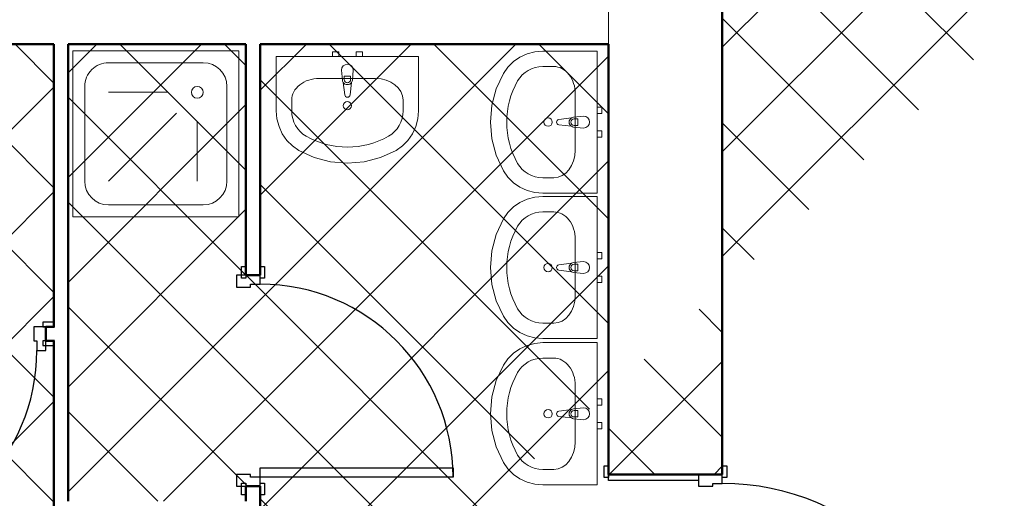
# Model space of a CAD drawing. Header units: millimetres. Extents: x -29624 to 9939, y -6894 to 6495.
# Tile 20 of 243: x -26726 to -26310, y 3074 to 3276. Entities that reach past the tile are written whole.
import ezdxf

# ---------------------------------------------------------------- set-up
doc = ezdxf.new("R2010")
doc.units = ezdxf.units.MM
doc.header["$MEASUREMENT"] = 0
for name, color, linetype in [('2D - Ogólne', 7, 'Continuous'), ('Drzwi Archicad', 7, 'Continuous'), ('Konstrukcja - Ściany zew', 7, 'Continuous')]:
    doc.layers.add(name, color=color, linetype=linetype)
doc.layers.add('A_sanitarka', color=140, linetype='Continuous', lineweight=13)
doc.layers.add('A_ściany istniejące hatch', color=82, linetype='Continuous', lineweight=9)

# ---------------------------------------------------------------- blocks, each defined once
blk = doc.blocks.new('Drzwi metalowe 27_3')
at = {"layer": 'Drzwi Archicad', "color": 7, "linetype": 'Continuous', "lineweight": 25}
for p, q in [((472.0000000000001, 0), (472, 1024)), ((472, 1024), (512, 1024)), ((512, 1024), (512, 0)), ((-587.0000000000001, 0), (-587.0000000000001, 19)), ((-587.0000000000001, 19), (-537, 19)), ((-537, 0), (-587.0000000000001, 0)), ((-512, 0), (-550, 0)), ((-550, 0), (-550, -100)), ((-537, 19), (-537, 0)), ((-512, -40), (-512, 0)), ((512, 0), (472.0000000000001, 0)), ((550, 0), (512, 0)), ((512, 0), (512, -40)), ((537, 19), (587.0000000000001, 19)), ((537, 0), (537, 19)), ((587.0000000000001, 0), (537, 0)), ((550, -100), (550, 0)), ((587.0000000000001, 19), (587.0000000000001, 0)), ((-500, -40), (-512, -40)), ((-500, -100), (-500, -40)), ((512, -40), (500, -40)), ((500, -40), (500, -100)), ((-550, -480), (-550, -100)), ((-550, -100), (-525, -100)), ((-550, -100), (-500, -100)), ((-525, -100), (-525, -480)), ((500, -100), (550, -100)), ((525, -480), (525, -100)), ((525, -100), (550, -100)), ((550, -100), (550, -480)), ((-587.0000000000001, -499), (-587.0000000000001, -480)), ((-587.0000000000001, -480), (-537, -480)), ((-525, -480), (-550, -480)), ((-537, -480), (-537, -499)), ((550, -480), (525, -480)), ((537, -480), (587.0000000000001, -480)), ((537, -499), (537, -480)), ((587.0000000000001, -480), (587.0000000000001, -499)), ((-537, -499), (-587.0000000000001, -499)), ((587.0000000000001, -499), (537, -499))]:
    blk.add_line(p, q, dxfattribs=at)
blk.add_arc((512, 0), 1024, 90, 180, dxfattribs=at)
blk = doc.blocks.new('Ściana_6_1', base_point=(-11072.26123587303, -3900.000000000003))
at = {"layer": 'Konstrukcja - Ściany zew', "color": 7, "linetype": 'Continuous', "lineweight": 50}
for p, q in [((-11552.26123587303, -2363.000000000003), (-11552.26123587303, -2326.000000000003)), ((-11072.26123587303, -2363.000000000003), (-11072.26123587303, -2326.000000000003)), ((-11172.26123587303, -2363.000000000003), (-11552.26123587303, -2363.000000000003)), ((-11072.26123587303, -2363.000000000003), (-11172.26123587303, -2363.000000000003))]:
    blk.add_line(p, q, dxfattribs=at)
at = {"layer": 'Konstrukcja - Ściany zew', "color": 7, "linetype": 'Continuous', "lineweight": 50, "flags": 128}
for points in [[(-11072.26123587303, -2363.000000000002), (-11072.26123587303, 1975.060621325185)], [(-11552.26123587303, -547.6024557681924), (-11552.26123587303, -2363.000000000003)]]:
    blk.add_lwpolyline(points, dxfattribs=at)
at = {"layer": 'Drzwi Archicad', "color": 21, "linetype": 'Continuous', "lineweight": 13, "true_color": 0xff9955, "zscale": 1000, "rotation": 270}
blk.add_blockref('Drzwi metalowe 27_3', (-11072.26123587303, -2913.000000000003), dxfattribs=at)
blk = doc.blocks.new('Ściana_24_1', base_point=(-11072.26123587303, -547.6024557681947))
at = {"layer": 'Konstrukcja - Ściany zew', "color": 7, "linetype": 'Continuous', "lineweight": 50, "flags": 128}
for points in [[(-14862.26123587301, -547.6024557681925), (-13892.26123587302, -547.6024557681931)], [(-13832.26123587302, -547.6024557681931), (-13082.26123587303, -547.6024557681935)], [(-13022.26123587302, -547.6024557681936), (-11552.26123587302, -547.6024557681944)]]:
    blk.add_lwpolyline(points, dxfattribs=at)
blk = doc.blocks.new('Drzwi metalowe 27_22')
at = {"layer": 'Drzwi Archicad', "color": 7, "linetype": 'Continuous', "lineweight": 25}
for p, q in [((366.9999999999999, 0), (366.9999999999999, 814)), ((366.9999999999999, 814), (406.9999999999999, 814)), ((406.9999999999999, 814), (406.9999999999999, 0)), ((-482, 0), (-482, 19)), ((-482, 19), (-432, 19)), ((-432, 0), (-482, 0)), ((-407, 0), (-445, 0)), ((-445, 0), (-445, -100)), ((-432, 19), (-432, 0)), ((-407, -40), (-407, 0)), ((406.9999999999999, 0), (366.9999999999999, 0)), ((445, 0), (407, 0)), ((407, 0), (407, -40)), ((432, 19), (482, 19)), ((432, 0), (432, 19)), ((482, 0), (432, 0)), ((445, -100), (445, 0)), ((482, 19), (482, 0)), ((-395, -40), (-407, -40)), ((-395, -100), (-395, -40)), ((407, -40), (395, -40)), ((395, -40), (395, -100)), ((-482, -79), (-482, -60)), ((-482, -60), (-432, -60)), ((-432, -79), (-482, -79)), ((-432, -60), (-432, -79)), ((432, -60), (482, -60)), ((432, -79), (432, -60)), ((482, -79), (432, -79)), ((482, -60), (482, -79)), ((-445, -100), (-395, -100)), ((395, -100), (445, -100))]:
    blk.add_line(p, q, dxfattribs=at)
at = {"layer": 'Drzwi Archicad', "color": 7, "linetype": 'Continuous', "lineweight": 50}
for p, q in [((-445, 0), (-482, 0)), ((-445, 0), (-482, 0)), ((-445, 0), (-445, -60)), ((-445, 0), (-445, -60)), ((445, 0), (445, -60)), ((445, 0), (445, -60)), ((445, 0), (482, 0)), ((445, 0), (482, 0)), ((-445, -60), (-482, -60)), ((-445, -60), (-482, -60)), ((445, -60), (482, -60)), ((445, -60), (482, -60))]:
    blk.add_line(p, q, dxfattribs=at)
at = {"layer": 'Drzwi Archicad', "color": 7, "linetype": 'Continuous', "lineweight": 25}
blk.add_arc((406.9999999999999, 0), 814, 90, 180, dxfattribs=at)
blk = doc.blocks.new('Ściana_126_1', base_point=(-13082.26123587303, -3947.40229604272))
at = {"layer": 'Konstrukcja - Ściany zew', "color": 7, "linetype": 'Continuous', "lineweight": 50}
for p, q in [((-13082.26123587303, -1522.697538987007), (-13082.26123587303, -1485.697538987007)), ((-13022.26123587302, -1522.697538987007), (-13022.26123587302, -1485.697538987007)), ((-13022.26123587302, -1522.697538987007), (-13082.26123587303, -1522.697538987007)), ((-13082.26123587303, -2412.697538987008), (-13082.26123587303, -2449.697538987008)), ((-13022.26123587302, -2412.697538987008), (-13082.26123587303, -2412.697538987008)), ((-13022.26123587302, -2412.697538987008), (-13022.26123587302, -2449.697538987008)), ((-13082.26123587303, -2573.000000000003), (-13082.26123587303, -2536.000000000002)), ((-13022.26123587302, -2573.000000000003), (-13082.26123587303, -2573.000000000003)), ((-13022.26123587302, -2573.000000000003), (-13022.26123587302, -2536.000000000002)), ((-13082.26123587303, -3463.000000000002), (-13082.26123587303, -3500.000000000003)), ((-13022.26123587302, -3463.000000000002), (-13082.26123587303, -3463.000000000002)), ((-13022.26123587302, -3463.000000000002), (-13022.26123587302, -3500.000000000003))]:
    blk.add_line(p, q, dxfattribs=at)
at = {"layer": 'Konstrukcja - Ściany zew', "color": 7, "linetype": 'Continuous', "lineweight": 50, "flags": 128}
for points in [[(-13082.26123587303, -297.6024557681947), (-13082.26123587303, -397.6024557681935)], [(-13022.26123587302, -397.6024557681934), (-13022.26123587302, -297.6024557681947)], [(-13082.26123587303, -547.6024557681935), (-13082.26123587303, -1522.69754377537)], [(-13022.26123587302, -1522.697543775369), (-13022.26123587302, -547.6024557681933)], [(-13082.26123587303, -2412.697543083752), (-13082.26123587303, -2476.000000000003)], [(-13022.26123587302, -2572.999988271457), (-13022.26123587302, -2412.697543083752)], [(-13082.26123587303, -2536.000000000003), (-13082.26123587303, -2572.999988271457)], [(-13082.26123587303, -3462.999987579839), (-13082.26123587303, -3500.000000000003)], [(-13022.26123587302, -3500.000000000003), (-13022.26123587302, -3462.999987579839)], [(-13082.26123587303, -3900.000000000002), (-13082.26123587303, -3947.40229604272)], [(-13022.26123587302, -3947.40229604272), (-13022.26123587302, -3900.000000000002)], [(-13082.26123587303, -3947.40229604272), (-13022.26123587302, -3947.40229604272)]]:
    blk.add_lwpolyline(points, dxfattribs=at)
at = {"layer": 'Drzwi Archicad', "color": 21, "linetype": 'Continuous', "lineweight": 13, "true_color": 0xff9955, "zscale": 1000, "rotation": 270}
for p in [(-13022.26123587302, -1967.697538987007), (-13022.26123587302, -3018.000000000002)]:
    blk.add_blockref('Drzwi metalowe 27_22', p, dxfattribs=at)
blk = doc.blocks.new('Ściana_128_1', base_point=(-13892.26123587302, -2536.000000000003))
at = {"layer": 'Konstrukcja - Ściany zew', "color": 7, "linetype": 'Continuous', "lineweight": 50, "flags": 128}
for points in [[(-13892.26123587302, -297.6024557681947), (-13892.26123587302, -397.6024557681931)], [(-13832.26123587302, -397.602455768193), (-13832.26123587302, -297.6024557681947)], [(-13892.26123587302, -547.6024557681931), (-13892.26123587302, -1740.000000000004)], [(-13832.26123587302, -2476.000000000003), (-13832.26123587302, -547.6024557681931)], [(-13892.26123587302, -1800.000000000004), (-13892.26123587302, -2536.000000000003)], [(-13892.26123587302, -2536.000000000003), (-13832.26123587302, -2536.000000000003)]]:
    blk.add_lwpolyline(points, dxfattribs=at)
blk = doc.blocks.new('Drzwi metalowe 27_23')
at = {"layer": 'Drzwi Archicad', "color": 7, "linetype": 'Continuous', "lineweight": 25}
for p, q in [((366.9999999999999, 0), (366.9999999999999, 814)), ((366.9999999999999, 814), (406.9999999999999, 814)), ((406.9999999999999, 814), (406.9999999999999, 0)), ((-407, 0), (-445, 0)), ((-445, 0), (-445, -100)), ((-407, -40), (-407, 0)), ((406.9999999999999, 0), (366.9999999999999, 0)), ((445, 0), (407, 0)), ((407, 0), (407, -40)), ((445, -100), (445, 0)), ((-432, -21), (-482, -21)), ((-482, -21), (-482, -40.00000000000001)), ((-482, -40.00000000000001), (-432, -40.00000000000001)), ((-432, -40.00000000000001), (-432, -21)), ((-395, -40), (-407, -40)), ((-395, -100), (-395, -40)), ((407, -40), (395, -40)), ((395, -40), (395, -100)), ((482, -21), (432, -21)), ((432, -21), (432, -40.00000000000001)), ((432, -40.00000000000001), (482, -40.00000000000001)), ((482, -40.00000000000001), (482, -21)), ((-432, -100), (-482, -100)), ((-482, -100), (-482, -119)), ((-482, -119), (-432, -119)), ((-445, -100), (-395, -100)), ((-432, -119), (-432, -100)), ((395, -100), (445, -100)), ((482, -100), (432, -100)), ((432, -100), (432, -119)), ((432, -119), (482, -119)), ((482, -119), (482, -100))]:
    blk.add_line(p, q, dxfattribs=at)
at = {"layer": 'Drzwi Archicad', "color": 7, "linetype": 'Continuous', "lineweight": 50}
for p, q in [((-445, -40.00000000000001), (-482, -40.00000000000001)), ((-445, -40.00000000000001), (-482, -40.00000000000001)), ((-445, -100), (-445, -40.00000000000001)), ((-445, -100), (-445, -40.00000000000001)), ((445, -100), (445, -40.00000000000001)), ((445, -100), (445, -40.00000000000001)), ((445, -40.00000000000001), (482, -40.00000000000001)), ((445, -40.00000000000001), (482, -40.00000000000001)), ((-445, -100), (-482, -100)), ((-445, -100), (-482, -100)), ((445, -100), (482, -100)), ((445, -100), (482, -100))]:
    blk.add_line(p, q, dxfattribs=at)
at = {"layer": 'Drzwi Archicad', "color": 7, "linetype": 'Continuous', "lineweight": 25}
blk.add_arc((406.9999999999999, 0), 814, 90, 180, dxfattribs=at)
blk = doc.blocks.new('Ściana_131_1', base_point=(-17002.26123587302, -1740.000000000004))
at = {"layer": 'Konstrukcja - Ściany zew', "color": 7, "linetype": 'Continuous', "lineweight": 50}
for p, q in [((-16890.15402880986, -1740.000000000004), (-16927.15402880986, -1740.000000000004)), ((-16890.15402880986, -1740.000000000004), (-16890.15402880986, -1800.000000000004)), ((-16000.15402880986, -1740.000000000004), (-15963.15402880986, -1740.000000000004)), ((-16000.15402880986, -1740.000000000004), (-16000.15402880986, -1800.000000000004)), ((-15847.14264223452, -1740.000000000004), (-15884.14264223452, -1740.000000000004)), ((-15847.14264223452, -1740.000000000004), (-15847.14264223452, -1800.000000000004)), ((-14957.14264223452, -1740.000000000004), (-14920.14264223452, -1740.000000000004)), ((-14957.14264223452, -1740.000000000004), (-14957.14264223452, -1800.000000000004)), ((-14816.80915690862, -1740.000000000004), (-14853.80915690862, -1740.000000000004)), ((-14816.80915690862, -1740.000000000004), (-14816.80915690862, -1800.000000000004)), ((-13926.80915690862, -1740.000000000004), (-13889.80915690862, -1740.000000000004)), ((-13926.80915690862, -1740.000000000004), (-13926.80915690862, -1800.000000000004)), ((-16890.15402880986, -1800.000000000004), (-16927.15402880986, -1800.000000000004)), ((-16000.15402880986, -1800.000000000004), (-15963.15402880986, -1800.000000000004)), ((-15847.14264223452, -1800.000000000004), (-15884.14264223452, -1800.000000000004)), ((-14957.14264223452, -1800.000000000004), (-14920.14264223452, -1800.000000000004)), ((-14816.80915690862, -1800.000000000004), (-14853.80915690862, -1800.000000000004)), ((-13926.80915690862, -1800.000000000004), (-13889.80915690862, -1800.000000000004))]:
    blk.add_line(p, q, dxfattribs=at)
at = {"layer": 'Konstrukcja - Ściany zew', "color": 7, "linetype": 'Continuous', "lineweight": 50, "flags": 128}
for points in [[(-17002.26123587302, -1800.000000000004), (-17002.26123587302, -1740.000000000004)], [(-16890.15402415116, -1740.000000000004), (-16942.26123587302, -1740.000000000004)], [(-15952.26123587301, -1740.000000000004), (-16000.15401819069, -1740.000000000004)], [(-15847.14263071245, -1740.000000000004), (-15892.26123587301, -1740.000000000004)], [(-14922.26123587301, -1740.000000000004), (-14957.14262475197, -1740.000000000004)], [(-14816.80916550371, -1740.000000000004), (-14862.26123587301, -1740.000000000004)], [(-13892.26123587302, -1740.000000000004), (-13926.80915954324, -1740.000000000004)], [(-17002.26123587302, -1800.000000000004), (-16890.15404233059, -1800.000000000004)], [(-16000.15404844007, -1800.000000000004), (-15847.14264904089, -1800.000000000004)], [(-14957.14265515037, -1800.000000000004), (-14816.80916967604, -1800.000000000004)], [(-13926.80917578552, -1800.000000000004), (-13892.26123587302, -1800.000000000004)]]:
    blk.add_lwpolyline(points, dxfattribs=at)
at = {"layer": 'Drzwi Archicad', "color": 21, "linetype": 'Continuous', "lineweight": 13, "true_color": 0xff9955, "zscale": 1000, "rotation": 180}
for p in [(-16445.15402880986, -1840.000000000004), (-15402.14264223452, -1840.000000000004), (-14371.80915690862, -1840.000000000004)]:
    blk.add_blockref('Drzwi metalowe 27_23', p, dxfattribs=at)
blk = doc.blocks.new('Brodzik prysznicowy 27')
for p, q in [((549.9999999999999, 649.9999999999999), (150, 649.9999999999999)), ((49.99999999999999, 549.9999999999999), (49.99999999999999, 150)), ((175, 300.0000000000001), (175, 549.9999999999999)), ((263.3883476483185, 263.3883476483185), (549.9999999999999, 549.9999999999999)), ((649.9999999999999, 150), (649.9999999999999, 549.9999999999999)), ((300.0000000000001, 175), (549.9999999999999, 175)), ((150, 50), (549.9999999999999, 50))]:
    blk.add_line(p, q)
at = {"flags": 128}
blk.add_lwpolyline([(700, 0), (700, 700), (0, 700), (0, 0)], close=True, dxfattribs=at)
blk.add_circle((175, 175), 25)
for centre, radius, start, end in [((150, 549.9999999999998), 100, 90, 180), ((550, 549.9999999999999), 99.99999999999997, 0, 90), ((150, 150), 100, 180, 270), ((549.9999999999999, 150), 100, 270, 0)]:
    blk.add_arc(centre, radius, start, end)
blk = doc.blocks.new('Umywalka 27')
for p, q in [((-13.6, -97.09918775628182), (-13.6, -82.22859068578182)), ((-13.6, -82.22859068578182), (13.6, -82.22859068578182)), ((13.6, -82.22859068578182), (13.6, -97.09918775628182)), ((118.8260869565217, -92.31818181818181), (-118.8260869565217, -92.31818181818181)), ((-234.7826086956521, -183.2727272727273), (-234.7826086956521, -229.090909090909)), ((234.7826086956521, -183.2727272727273), (234.7826086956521, -229.090909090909))]:
    blk.add_line(p, q)
at = {"flags": 128}
for points in [[(-300, 0), (-299.9999999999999, -229.090909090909), (-297.1051497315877, -262.8129358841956), (-288.5131192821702, -295.4571957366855), (-274.4985127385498, -325.9803674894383), (-255.5092414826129, -353.4069206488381), (-232.1522087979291, -376.860293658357), (-205.1739130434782, -395.5909090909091), (-139.9820536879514, -425.5322264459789), (-70.96147764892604, -443.8309893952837), (7.170073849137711e-14, -449.9866996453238), (70.96147764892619, -443.8309893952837), (139.9820536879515, -425.5322264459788), (205.1739130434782, -395.5909090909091), (232.1522087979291, -376.860293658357), (255.5092414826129, -353.4069206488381), (274.4985127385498, -325.9803674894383), (288.5131192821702, -295.4571957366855), (297.1051497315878, -262.8129358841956), (300, -229.090909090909), (300, 0)], [(-63.5, 8.266365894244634e-16), (-36.50000000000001, -8.266365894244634e-16), (-36.50000000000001, 20), (-63.5, 20)], [(36.50000000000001, 8.266365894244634e-16), (63.5, -8.266365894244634e-16), (63.5, 20), (36.50000000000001, 20)]]:
    blk.add_lwpolyline(points, close=True, dxfattribs=at)
blk.add_lwpolyline([(-25, -57.31818181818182), (-21, -99.27099209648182, 0.1210195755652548), (-17.72976797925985, -108.7844437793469), (-11.1, -161.7181818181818, 0.8825662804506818), (11.1000000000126, -161.7181818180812), (17.72976797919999, -108.7844437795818, 0.1210195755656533), (21.00000000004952, -99.27099209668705), (25, -57.31818181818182, 0.9999999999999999)], format="xyb", close=True, dxfattribs=at)
blk.add_circle((0, -207.135), 17.5)
for centre, radius, start, end in [((0, -97.37107366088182), 21.0857698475, 212.7710253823, 327.2289746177), ((0, -97.09918775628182), 13.6, 180, 0)]:
    blk.add_arc(centre, radius, start, end)
for centre, major_axis, ratio, start_param, end_param in [((-118.695652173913, -183.2727272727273), (116.0659090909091, 0), 0.7836456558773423, 1.570796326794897, 3.141592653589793), ((118.695652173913, -183.2727272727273), (116.0659090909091, 0), 0.7836456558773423, 0, 1.570796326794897), ((-118.8521739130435, -229.090909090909), (7.42135960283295e-15, 121.1999999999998), 0.9565217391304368, 1.570796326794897, 2.644617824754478), ((118.8521739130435, -229.090909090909), (7.42135960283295e-15, 121.1999999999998), 0.9565217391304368, 3.638567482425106, 4.71238898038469), ((0, 0), (2.33796207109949e-14, 381.8181818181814), 0.9565217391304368, 2.644617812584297, 3.638567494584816)]:
    blk.add_ellipse(centre, major_axis=major_axis, ratio=ratio, start_param=start_param, end_param=end_param)

msp = doc.modelspace()

# ---------------------------------------------------------------- hatches: boundary and pattern name
at = {"layer": 'A_ściany istniejące hatch'}
h = msp.add_hatch(dxfattribs=at)
h.set_pattern_fill('NET', color=256, scale=250, angle=45)
h.set_pattern_definition([(45, (7385.571392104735, 0), (-22.09708691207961, 22.09708691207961), []), (135, (7385.571392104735, 0), (-22.09708691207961, -22.09708691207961), [])])
h.paths.add_polyline_path([(-24601.05965633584, 5156.323444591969), (-24559.05965633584, 5156.323441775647), (-24559.05965633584, 4894.323442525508), (-24349.05965633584, 4894.323442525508), (-24349.05965633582, 4852.323442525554), (-24601.05965633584, 4852.323442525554)], flags=16)
h.paths.add_polyline_path([(-24007.05800551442, 4880.323442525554), (-24007.05800551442, 4820.323442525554), (-24127.05965633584, 4820.323442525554), (-24127.05965633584, 4660.323442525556), (-24187.05965633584, 4660.323442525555), (-24187.05965633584, 4852.323442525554), (-24229.05965633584, 4852.323442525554), (-24229.05965633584, 4894.323442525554), (-24225.05965633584, 4894.323442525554), (-24225.05965633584, 5553.323442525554), (-24559.05965633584, 5553.323442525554), (-24559.05965633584, 5507.323442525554), (-24601.05965633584, 5507.323442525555), (-24601.05965633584, 5597.323442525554), (-24143.05965633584, 5597.323442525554), (-24143.05965931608, 5553.323442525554), (-24181.05965633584, 5553.323442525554), (-24181.05965633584, 4880.323442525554)], flags=17)
h.paths.add_polyline_path([(-23403.05965633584, 4880.323442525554), (-23261.05965633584, 4880.323442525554), (-23261.05965633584, 4942.323442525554), (-23217.05965633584, 4942.323442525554), (-23217.05965633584, 4657.323445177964), (-23277.05965633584, 4657.323445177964), (-23277.05965633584, 4820.323442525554), (-23403.05965633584, 4820.323442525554)], flags=17)
h.paths.add_polyline_path([(-23360.05965633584, 4000.323442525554), (-23277.05965633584, 4000.323442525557), (-23277.05965633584, 4115.323445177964), (-23217.05965633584, 4115.323445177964), (-23217.05965633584, 3942.323442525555), (-23277.05965633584, 3942.323442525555), (-23277.05965633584, 3975.323442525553), (-23360.05965633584, 3975.323442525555)], flags=17)
h.paths.add_polyline_path([(-23717.05965633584, 4570.323442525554), (-23687.05965633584, 4570.323442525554), (-23687.05965633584, 4540.323442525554), (-23717.05965633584, 4540.323442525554)], flags=17)
h.paths.add_polyline_path([(-23717.05965633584, 4276.323442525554), (-23687.05965633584, 4276.323442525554), (-23687.05965633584, 4306.323442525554), (-23717.05965633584, 4306.323442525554)], flags=17)
h.paths.add_polyline_path([(-24205.05965633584, 2730.323442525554), (-24145.05965633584, 2730.323442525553), (-24145.05965633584, 2570.323442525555), (-23907.05965633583, 2570.323442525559), (-23907.05965633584, 2750.323442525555), (-23847.05965633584, 2750.323442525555), (-23847.05965633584, 2570.323442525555), (-23277.05965633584, 2570.323442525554), (-23277.05965633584, 2720.323442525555), (-23217.05965633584, 2720.323442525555), (-23217.05965633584, 2510.323442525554), (-24205.05965633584, 2510.323442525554)])
h.paths.add_polyline_path([(-26687.05965227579, 5880.323442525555), (-26474.05965633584, 5880.32344487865), (-26474.05966137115, 5974.357659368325), (-26449.05965901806, 5974.35765319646), (-26449.05965901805, 5855.323442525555), (-26687.05965227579, 5855.323442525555)], flags=17)
h.paths.add_polyline_path([(-26054.05965633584, 5854.668952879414), (-26019.05965633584, 5854.668952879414), (-26019.05965633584, 5974.35765319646), (-26054.05965633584, 5974.35765319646)], flags=17)
h.paths.add_polyline_path([(-25764.05965630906, 4030.323442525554), (-25694.05966801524, 4030.323442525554), (-25694.05966801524, 3970.323442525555), (-25764.05965630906, 3970.323442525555)], flags=17)
h.paths.add_polyline_path([(-25354.05965630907, 4030.323442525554), (-25284.05965630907, 4030.323442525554), (-25284.05965630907, 3970.323442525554), (-25354.05965630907, 3970.323442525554)], flags=17)
h.paths.add_polyline_path([(-24913.05965630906, 4030.323442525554), (-24845.05966801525, 4030.323442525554), (-24845.05966801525, 3970.323442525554), (-24913.05965630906, 3970.323442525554)], flags=17)
h.paths.add_polyline_path([(-24710.05965630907, 4030.323442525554), (-24629.05966801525, 4030.323442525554), (-24629.05966801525, 3970.323442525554), (-24710.05965630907, 3970.323442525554)], flags=17)
h.paths.add_polyline_path([(-24127.05965633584, 4530.323438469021), (-24187.05965633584, 4530.323438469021), (-24187.05965633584, 4454.323442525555), (-24127.05965633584, 4454.323442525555)], flags=17)
h.paths.add_polyline_path([(-24559.05965633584, 5377.323440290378), (-24601.05965633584, 5377.323440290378), (-24601.05965633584, 5286.323444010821), (-24559.05965633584, 5286.323444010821)], flags=16)
h.paths.add_polyline_path([(-24013.05965633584, 5597.323442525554), (-23879.05965633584, 5597.323442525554), (-23879.05965633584, 5553.323442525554), (-24013.05965633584, 5553.323442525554)], flags=17)
h.paths.add_polyline_path([(-23261.05965633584, 5277.323444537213), (-23217.05965633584, 5277.323444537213), (-23217.05965633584, 5352.323442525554), (-23261.05965633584, 5352.323442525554)], flags=17)
h.paths.add_polyline_path([(-23261.05965633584, 5072.323442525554), (-23217.05965633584, 5072.323442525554), (-23217.05965633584, 5147.323442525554), (-23261.05965633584, 5147.323442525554)], flags=17)
h.paths.add_polyline_path([(-23277.05965633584, 4451.32344741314), (-23217.05965633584, 4451.32344741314), (-23217.05965633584, 4527.323445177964), (-23277.05965633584, 4527.323445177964)], flags=17)
h.paths.add_polyline_path([(-23277.05965633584, 4245.32344741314), (-23217.05965633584, 4245.32344741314), (-23217.05965633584, 4321.323445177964), (-23277.05965633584, 4321.323445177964)], flags=17)
h.paths.add_polyline_path([(-23277.05965633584, 3737.323444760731), (-23217.05965633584, 3737.323444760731), (-23217.05965633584, 3812.323442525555), (-23277.05965633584, 3812.323442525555)], flags=17)
h.paths.add_polyline_path([(-23277.05965633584, 3532.323444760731), (-23217.05965633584, 3532.323444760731), (-23217.05965633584, 3607.323442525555), (-23277.05965633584, 3607.323442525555)], flags=17)
h.paths.add_polyline_path([(-23277.05965633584, 3060.32344476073), (-23217.05965633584, 3060.32344476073), (-23217.05965633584, 3130.323442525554), (-23277.05965633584, 3130.323442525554)], flags=17)
h.paths.add_polyline_path([(-23217.05965633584, 2855.323442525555), (-23277.05965633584, 2855.323442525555), (-23277.05965633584, 2925.323442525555), (-23217.05965633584, 2925.323442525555)], flags=17)
h.paths.add_polyline_path([(-24502.05965659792, 2970.323442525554), (-24432.05965633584, 2970.323442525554), (-24432.05965633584, 2910.323442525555), (-24502.05965659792, 2910.323442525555)], flags=17)
h.paths.add_polyline_path([(-24707.05965633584, 2910.323442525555), (-24637.05965633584, 2910.323442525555), (-24637.05965633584, 2970.323442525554), (-24707.05965633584, 2970.323442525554)], flags=17)
h.paths.add_polyline_path([(-24912.05965659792, 2970.323442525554), (-24842.05965633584, 2970.323442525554), (-24842.05965633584, 2910.323442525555), (-24912.05965659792, 2910.323442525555)], flags=17)
h.paths.add_polyline_path([(-25169.05965633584, 2910.323442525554), (-25047.05966804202, 2910.323442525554), (-25047.05966804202, 2970.323442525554), (-25169.05965633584, 2970.323442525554)], flags=17)
h.paths.add_polyline_path([(-25374.05965659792, 2970.323442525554), (-25304.05965633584, 2970.323442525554), (-25304.05965633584, 2910.323442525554), (-25374.05965659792, 2910.323442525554)], flags=17)
h.paths.add_polyline_path([(-25579.05965633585, 2910.323442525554), (-25509.05965633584, 2910.323442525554), (-25509.05965633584, 2970.323442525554), (-25579.05965633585, 2970.323442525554)], flags=17)
h.paths.add_polyline_path([(-25784.05965659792, 2970.323442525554), (-25714.05965633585, 2970.323442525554), (-25714.05965633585, 2910.323442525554), (-25784.05965659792, 2910.323442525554)], flags=17)
h.paths.add_polyline_path([(-23895.05965633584, 2970.323442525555), (-23981.55965633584, 2970.323442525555), (-23981.54424533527, 2910.323442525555), (-23907.05965633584, 2910.323442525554), (-23907.05965633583, 2860.323442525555), (-23847.05965633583, 2860.323442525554), (-23847.05965633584, 3103.823442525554), (-23895.05965633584, 3103.823442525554)], flags=17)
h.paths.add_polyline_path([(-24091.55965633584, 2970.323442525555), (-24091.54424533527, 2910.323442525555), (-24145.05965633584, 2910.323442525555), (-24145.05965633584, 2870.323442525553), (-24205.05965633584, 2870.323442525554), (-24205.05965633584, 2910.323442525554), (-24297.05965633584, 2910.323442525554), (-24297.05965633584, 2970.323442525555)], flags=17)
h.paths.add_polyline_path([(-26079.05965633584, 2864.323442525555), (-26019.05965633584, 2864.323442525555), (-26019.05965633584, 2910.323442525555), (-25919.05965633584, 2910.323442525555), (-25919.05966804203, 2970.323442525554), (-26079.05965633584, 2970.323442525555)], flags=17)
h.paths.add_polyline_path([(-24289.05965630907, 4030.323442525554), (-24187.05965633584, 4030.323442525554), (-24187.05965633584, 4324.323442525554), (-24127.05965633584, 4324.32343846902), (-24127.05965633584, 4000.323442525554), (-24110.05965633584, 4000.323442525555), (-24110.05965633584, 3975.323442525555), (-24127.05965633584, 3975.323442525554), (-24127.05965633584, 3620.323442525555), (-24100.05965633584, 3620.323442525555), (-24100.05965633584, 3540.323442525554), (-24127.05965633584, 3540.323442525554), (-24127.05965633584, 3320.323442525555), (-24302.55965633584, 3320.323442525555), (-24302.55965633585, 3368.323442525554), (-24167.05965633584, 3368.323442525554), (-24167.05965633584, 3970.323442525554), (-24289.05965657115, 3970.323442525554)], flags=17)
h.paths.add_polyline_path([(-24494.05965630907, 4030.323442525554), (-24424.05965630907, 4030.323442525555), (-24424.05965630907, 3970.323442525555), (-24457.05965633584, 3970.323442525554), (-24457.05965633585, 3804.323442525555), (-24489.05965633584, 3804.323445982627), (-24489.05965633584, 3970.323442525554), (-24494.05965630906, 3970.323442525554)], flags=17)
h.paths.add_polyline_path([(-24736.05965633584, 3368.323442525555), (-24489.05965633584, 3368.323442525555), (-24489.05965633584, 3518.323447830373), (-24457.05965633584, 3518.3234443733), (-24457.05965633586, 3368.323442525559), (-24412.55965633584, 3368.323442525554), (-24412.55965633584, 3320.323442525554), (-24736.05965633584, 3320.323442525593)], flags=17)
h.paths.add_polyline_path([(-25725.05965633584, 3368.323442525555), (-25725.05965633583, 3320.323442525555), (-25485.05965633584, 3320.323442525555), (-25485.05965633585, 3368.323442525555), (-25489.05965630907, 3368.323442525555), (-25489.05965630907, 3460.323442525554), (-25517.05965630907, 3460.323442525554), (-25517.05965630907, 3368.323442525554)], flags=17)
h.paths.add_polyline_path([(-26079.05965633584, 4061.323442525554), (-26019.05965633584, 4061.323442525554), (-26019.05965633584, 4030.323442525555), (-25899.05965630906, 4030.323442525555), (-25899.05966801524, 3970.323442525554), (-26039.05965633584, 3970.323442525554), (-26039.05965633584, 3368.323442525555), (-25835.05965633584, 3368.323442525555), (-25835.05965633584, 3320.323442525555), (-26079.05965633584, 3320.323442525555)], flags=17)
h.paths.add_polyline_path([(-26019.05965633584, 4357.738516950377), (-26079.05965633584, 4357.738516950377), (-26079.05965633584, 4201.323453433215), (-26019.05965633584, 4201.323453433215)], flags=17)
h.paths.add_polyline_path([(-26019.05965633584, 4572.297004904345), (-26079.05965633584, 4572.297004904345), (-26079.05965633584, 4492.738518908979), (-26019.05965633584, 4492.738518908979)], flags=17)
h.paths.add_polyline_path([(-26019.05965633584, 4787.323442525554), (-26079.05965633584, 4787.323442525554), (-26079.05965633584, 4707.297013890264), (-26019.05965633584, 4707.297013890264)], flags=17)
h.paths.add_polyline_path([(-26019.05965633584, 5107.323442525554), (-26079.05965633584, 5107.323442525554), (-26079.05965633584, 4922.323442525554), (-26019.05965633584, 4922.323442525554)], flags=17)
h.paths.add_polyline_path([(-26019.05965633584, 5312.323442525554), (-26079.05965633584, 5312.323442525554), (-26079.05965633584, 5242.323455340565), (-26019.05965633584, 5242.323455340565)], flags=17)
h.paths.add_polyline_path([(-26019.05965633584, 5527.323442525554), (-26079.05965633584, 5527.323442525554), (-26079.05965633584, 5447.323442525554), (-26019.05965633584, 5447.323442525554)], flags=17)
h.paths.add_polyline_path([(-27069.05965633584, 5252.439788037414), (-27129.05965633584, 5252.439788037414), (-27129.05965633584, 5322.419772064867), (-27069.05965633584, 5322.419772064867), (-27069.05965633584, 5324.323442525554), (-26609.05965633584, 5324.323442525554), (-26609.05965633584, 5314.323442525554), (-26640.15965633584, 5314.323442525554), (-26640.15965633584, 5238.323442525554), (-26655.15965633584, 5238.323442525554), (-26655.15965633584, 5314.323442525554), (-26911.05965633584, 5314.323442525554), (-26911.05965633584, 5299.320287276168), (-26918.05965633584, 5299.320287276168), (-26918.05965633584, 5314.323442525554), (-27069.05965633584, 5314.323442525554)])
h.paths.add_polyline_path([(-27069.05965633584, 5197.323442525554), (-27069.05965633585, 5204.323442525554), (-26918.05965633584, 5204.323442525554), (-26918.05965633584, 5209.320288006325), (-26911.05965633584, 5209.320288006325), (-26911.05965633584, 5186.842374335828), (-26918.05965633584, 5186.842373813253), (-26918.05965633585, 5197.323442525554)], flags=17)
h.paths.add_polyline_path([(-27129.05965633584, 5117.439788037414), (-27069.05965633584, 5117.439788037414), (-27069.05965633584, 5087.323442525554), (-26918.05965633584, 5087.323442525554), (-26918.05965633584, 5096.842374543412), (-26911.05965633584, 5096.842374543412), (-26911.05965633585, 5087.323442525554), (-26655.15965633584, 5087.323442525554), (-26655.15965633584, 5143.323442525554), (-26640.15965633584, 5143.323442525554), (-26640.15965633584, 5087.323442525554), (-26612.05965609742, 5087.323442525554), (-26612.05965633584, 5072.323442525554), (-27069.05965633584, 5072.323442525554), (-27069.05965633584, 5046.959804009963), (-27129.05965633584, 5046.959804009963)])
h.paths.add_polyline_path([(-27129.05965633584, 4916.959804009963), (-27069.05965633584, 4916.959804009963), (-27069.05965633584, 4872.323442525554), (-26477.05965633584, 4872.323442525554), (-26477.05965633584, 4889.588796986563), (-26429.05965633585, 4889.588796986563), (-26429.05965633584, 4560.322612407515), (-26477.05965633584, 4560.322612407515), (-26477.05965633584, 4832.323442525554), (-27069.05965633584, 4832.323442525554), (-27069.05965633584, 4754.452296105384), (-27129.05965633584, 4754.452296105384)])
h.paths.add_polyline_path([(-27129.05965633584, 4414.472312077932), (-27069.05965633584, 4414.472312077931), (-27069.05965633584, 4392.323442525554), (-26477.05965633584, 4392.323442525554), (-26477.05965633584, 4450.322612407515), (-26429.05965633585, 4450.322612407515), (-26429.05965633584, 4053.322612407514), (-26477.05965633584, 4053.322612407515), (-26477.05965633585, 4367.323442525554), (-27069.05965633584, 4367.323442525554), (-27069.05965633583, 4344.256026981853), (-27129.05965633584, 4344.256026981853)])
h.paths.add_polyline_path([(-27129.05965633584, 4000.125357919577), (-27069.05965633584, 4000.125357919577), (-27069.05965633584, 3930.323442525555), (-26477.05965633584, 3930.323442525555), (-26477.05965633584, 3943.322612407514), (-26429.05965633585, 3943.322612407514), (-26429.05965633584, 3884.684373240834), (-26477.05965633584, 3884.684373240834), (-26477.05965633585, 3887.323442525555), (-27069.05965633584, 3887.323442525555), (-27069.05965633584, 3835.125357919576), (-27129.05965633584, 3835.125357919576)])
h.paths.add_polyline_path([(-27129.05965633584, 3700.125357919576), (-27069.05965633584, 3700.125357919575), (-27069.05965633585, 3645.543180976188), (-27010.05965633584, 3645.543180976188), (-27010.05965633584, 3787.240861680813), (-27000.69587569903, 3787.240861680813), (-27000.69587692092, 3781.240861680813), (-27004.05965633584, 3781.240861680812), (-27004.05965633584, 3645.543180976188), (-26907.05965633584, 3645.543180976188), (-26907.05965633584, 3781.240861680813), (-26911.69587692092, 3781.240861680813), (-26911.69587692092, 3787.240861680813), (-26896.5144484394, 3787.240861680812), (-26896.5144484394, 3781.240861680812), (-26901.05965633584, 3781.240861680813), (-26901.05965633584, 3645.543180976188), (-26804.05965633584, 3645.543180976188), (-26804.05965633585, 3781.240861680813), (-26807.5144484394, 3781.240861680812), (-26807.51444953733, 3787.240861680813), (-26798.05965633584, 3787.240861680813), (-26798.05965633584, 3752.240861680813), (-26793.88796868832, 3752.240861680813), (-26793.88796868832, 3746.240861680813), (-26798.05965633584, 3746.240861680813), (-26798.05965633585, 3645.543180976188), (-26630.05965633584, 3645.543180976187), (-26630.05965633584, 3746.240861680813), (-26704.88796654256, 3746.240861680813), (-26704.88796753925, 3752.240861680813), (-26624.05965633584, 3752.240861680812), (-26624.05965633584, 3645.543180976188), (-26477.05965633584, 3645.543180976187), (-26477.05965633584, 3774.684373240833), (-26429.05965633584, 3774.684373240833), (-26429.05965633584, 3627.829504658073), (-26477.05965633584, 3627.829504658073), (-26477.05965633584, 3630.543180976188), (-26624.05965633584, 3630.543180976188), (-26624.05965633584, 3588.24317934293), (-26630.05965633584, 3588.243180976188), (-26630.05965633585, 3630.543180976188), (-27069.05965633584, 3630.543180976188), (-27129.05965633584, 3630.543180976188)])
h.paths.add_polyline_path([(-27129.05965633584, 4549.472312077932), (-27069.05965633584, 4549.472312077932), (-27069.05965633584, 4619.452296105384), (-27129.05965633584, 4619.452296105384)])
h.paths.add_polyline_path([(-27129.05965633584, 4135.125357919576), (-27069.05965633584, 4135.125357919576), (-27069.05965633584, 4209.256026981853), (-27129.05965633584, 4209.256026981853)], flags=17)
h.paths.add_polyline_path([(-27129.05965633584, 3425.563196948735), (-27069.05965633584, 3425.563196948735), (-27069.05965633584, 3495.543180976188), (-27129.05965633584, 3495.543180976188)], flags=17)
h.paths.add_polyline_path([(-27129.05965633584, 3220.583212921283), (-27129.05965633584, 3290.563196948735), (-27069.05965633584, 3290.563196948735), (-27069.05965633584, 3280.563196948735), (-27022.05965633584, 3280.563196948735), (-27022.05965633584, 3451.543196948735), (-27010.8489369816, 3451.543196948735), (-27010.8489369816, 3445.543196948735), (-27016.05965633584, 3445.543196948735), (-27016.05965633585, 3280.563196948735), (-26917.05965633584, 3280.563196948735), (-26917.05965633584, 3445.543196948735), (-26921.84893456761, 3445.543196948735), (-26921.84893456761, 3451.543196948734), (-26906.54779697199, 3451.543196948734), (-26906.54779697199, 3445.543196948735), (-26911.05965633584, 3445.543196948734), (-26911.05965633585, 3280.563196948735), (-26814.05965633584, 3280.563196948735), (-26814.05965633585, 3445.543196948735), (-26817.54779522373, 3445.543196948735), (-26817.54779826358, 3451.543196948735), (-26803.51444971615, 3451.543196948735), (-26803.5144484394, 3445.543196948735), (-26808.05965633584, 3445.543196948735), (-26808.05965633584, 3280.563196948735), (-26711.05965633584, 3280.563196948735), (-26711.05965633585, 3445.543196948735), (-26714.5144484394, 3445.543196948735), (-26714.5144484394, 3451.543196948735), (-26711.05965633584, 3451.543196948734), (-26711.05965633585, 3495.543180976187), (-26630.05965633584, 3495.543180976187), (-26630.05965633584, 3499.243179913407), (-26624.05965633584, 3499.243179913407), (-26624.05965633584, 3485.215646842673), (-26630.05965633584, 3485.215646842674), (-26630.05965633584, 3489.543180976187), (-26705.05965633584, 3489.543180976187), (-26705.05965633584, 3280.563196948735), (-26630.05965633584, 3280.563196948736), (-26630.05965633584, 3396.215642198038), (-26624.05965633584, 3396.21564435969), (-26624.05965633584, 3280.563196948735), (-26477.05965633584, 3280.563196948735), (-26477.05965633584, 3517.829504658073), (-26429.05965633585, 3517.829504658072), (-26429.05965633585, 3084.023442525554), (-26477.05965633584, 3084.023442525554), (-26477.05965633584, 3265.563196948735), (-26624.05965633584, 3265.563196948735), (-26624.05965633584, 3168.053688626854), (-26630.05965633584, 3168.053688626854), (-26630.05965633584, 3265.563196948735), (-26705.05965633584, 3265.563196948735), (-26705.05965633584, 3072.723442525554), (-26630.05965633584, 3072.723442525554), (-26630.05965633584, 3079.05368821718), (-26624.05965633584, 3079.05368821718), (-26624.05965633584, 3063.023443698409), (-26630.05965633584, 3063.023442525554), (-26630.05965633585, 3066.723442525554), (-26711.05965633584, 3066.723442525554), (-26711.05965633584, 3140.323442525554), (-26714.5144484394, 3140.323442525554), (-26714.5144484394, 3146.323442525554), (-26711.05965633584, 3146.323442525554), (-26711.05965633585, 3265.563196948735), (-26808.05965633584, 3265.563196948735), (-26808.05965633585, 3146.323442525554), (-26803.51444929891, 3146.323442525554), (-26803.5144484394, 3140.323442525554), (-26817.54779697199, 3140.323442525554), (-26817.54779522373, 3146.323442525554), (-26814.05965633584, 3146.323442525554), (-26814.05965633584, 3265.563196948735), (-26911.05965633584, 3265.563196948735), (-26911.05965633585, 3146.323442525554), (-26906.54779697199, 3146.323442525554), (-26906.54779697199, 3140.323442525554), (-26921.84893562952, 3140.323442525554), (-26921.84893456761, 3146.323442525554), (-26917.05965633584, 3146.323442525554), (-26917.05965633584, 3265.563196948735), (-27016.05965633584, 3265.563196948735), (-27016.05965633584, 3146.323442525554), (-27010.84893516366, 3146.323442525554), (-27010.8489369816, 3140.323442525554), (-27022.05965633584, 3140.323442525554), (-27022.05965633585, 3265.563196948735), (-27069.05965633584, 3265.563196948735), (-27069.05965633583, 3220.583212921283)])
h.paths.add_polyline_path([(-27009.05965633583, 2829.323442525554), (-27069.05965633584, 2829.323442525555), (-27069.05965633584, 2910.323442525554), (-27129.05965633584, 2910.323442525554), (-27129.05965633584, 3085.583212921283), (-27069.05965633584, 3085.583212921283), (-27069.05965633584, 2970.323442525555), (-26630.05965633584, 2970.323442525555), (-26630.05965633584, 2974.023442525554), (-26624.05965633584, 2974.023443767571), (-26624.05965633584, 2970.323442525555), (-26477.05965633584, 2970.323442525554), (-26477.05965633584, 2974.023442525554), (-26429.05965633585, 2974.023442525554), (-26429.05965633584, 2919.323443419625), (-26454.05965633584, 2919.323442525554), (-26454.05965633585, 2930.323442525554), (-26624.05965633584, 2930.323442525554), (-26624.05965633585, 2925.583212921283), (-26630.05965633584, 2925.583212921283), (-26630.05965633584, 2930.323442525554), (-26814.05965633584, 2930.323442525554), (-26814.05965633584, 2890.070277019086), (-26839.05965633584, 2890.070277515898), (-26839.05965633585, 2930.323442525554), (-27009.05965633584, 2930.323442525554)])
h.paths.add_polyline_path([(-27009.05965633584, 2580.323442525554), (-27009.05965633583, 2619.323442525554), (-27069.05965633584, 2619.323442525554), (-27069.05965633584, 2520.323442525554), (-26019.05965633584, 2520.323442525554), (-26019.05965633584, 2724.323442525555), (-26079.05965633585, 2724.323442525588), (-26079.05965633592, 2580.323442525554)])
edge = h.paths.add_edge_path()
edge.add_line((-23749.05965633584, 5597.323442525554), (-23749.05965991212, 5553.323442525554))
edge.add_line((-23749.05965991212, 5553.323442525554), (-23711.05965633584, 5553.323442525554))
edge.add_line((-23711.05965633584, 5553.323442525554), (-23711.05965633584, 5403.323442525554))
edge.add_line((-23711.05965633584, 5403.323442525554), (-23684.05965633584, 5403.323442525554))
edge.add_line((-23684.05965633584, 5403.323442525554), (-23684.05965633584, 5553.323442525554))
edge.add_line((-23684.05965633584, 5553.323442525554), (-23261.05965633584, 5553.323442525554))
edge.add_line((-23261.05965633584, 5553.323442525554), (-23261.05965633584, 5482.323440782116))
edge.add_line((-23261.05965633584, 5482.323440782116), (-23217.05965633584, 5482.323442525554))
edge.add_line((-23217.05965633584, 5482.323442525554), (-23217.05965633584, 5597.323442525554))
edge.add_line((-23217.05965633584, 5597.323442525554), (-23749.05965633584, 5597.323485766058))
edge.add_line((-27084.05965633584, 5974.357659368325), (-27049.05965633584, 5974.357659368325))
edge.add_line((-27049.05965633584, 5974.357659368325), (-27049.05964925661, 5880.32344487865))
edge.add_line((-27049.05964925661, 5880.32344487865), (-26867.05965633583, 5880.32344487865))
edge.add_line((-26867.05965633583, 5880.32344487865), (-26867.05965218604, 5855.323442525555))
edge.add_line((-26867.05965218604, 5855.323442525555), (-27084.05965633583, 5855.323442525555))
edge.add_line((-27084.05965633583, 5855.323442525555), (-27084.05965633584, 5974.35765319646))
edge.add_line((-25489.05965630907, 3570.323442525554), (-25517.05965630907, 3570.323442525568))
edge.add_line((-25517.05965630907, 3570.323442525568), (-25517.05965624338, 3855.323442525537))
edge.add_line((-25517.05965624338, 3855.323442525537), (-25489.0596563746, 3855.323442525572))
edge.add_line((-25489.0596563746, 3855.323442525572), (-25489.05965617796, 3775.342492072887))
edge.add_line((-25489.05965617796, 3775.342492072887), (-25489.05965630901, 3683.71488578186))
edge.add_line((-25489.05965630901, 3683.71488578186), (-25489.05965630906, 3580.323442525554))
edge.add_line((-25489.05965630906, 3580.323442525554), (-25489.05966801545, 3570.323442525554))
edge.add_line((-26179.05965633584, 5852.323442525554), (-26019.05965633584, 5852.323442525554))
edge.add_line((-26019.05965633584, 5852.323442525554), (-26019.05965633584, 5662.323442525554))
edge.add_line((-26019.05965633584, 5662.323442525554), (-26079.05965633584, 5662.323442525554))
edge.add_line((-26079.05965633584, 5662.323442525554), (-26079.05965633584, 5792.323442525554))
edge.add_line((-26079.05965633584, 5792.323442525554), (-26179.05965633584, 5792.323442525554))
edge.add_line((-26179.05965633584, 5792.323442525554), (-26179.05965821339, 5852.323442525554))
edge.add_line((-26687.05965052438, 5852.323442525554), (-26329.05965633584, 5852.323442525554))
edge.add_line((-26329.05965633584, 5852.323442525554), (-26329.05965633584, 5792.323442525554))
edge.add_line((-26329.05965633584, 5792.323442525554), (-26429.05965633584, 5792.323442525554))
edge.add_line((-26429.05965633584, 5792.323442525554), (-26429.05965633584, 4999.588796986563))
edge.add_line((-26429.05965633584, 4999.588796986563), (-26477.05965633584, 4999.588796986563))
edge.add_line((-26477.05965633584, 4999.588796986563), (-26477.05965633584, 5072.323442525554))
edge.add_line((-26477.05965633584, 5072.323442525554), (-26517.05965299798, 5072.323442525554))
edge.add_line((-26517.05965299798, 5072.323442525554), (-26517.05965633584, 5087.323442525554))
edge.add_line((-26517.05965633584, 5087.323442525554), (-26477.05965633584, 5087.323442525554))
edge.add_line((-26477.05965633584, 5087.323442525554), (-26477.05965633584, 5792.323442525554))
edge.add_line((-26477.05965633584, 5792.323442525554), (-26687.05965141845, 5792.323442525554))
edge.add_line((-26687.05965141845, 5792.323442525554), (-26687.05965633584, 5852.323442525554))
edge.add_line((-26839.05965633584, 2790.070277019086), (-26814.05965633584, 2790.07027602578))
edge.add_line((-26814.05965633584, 2790.07027602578), (-26814.05965633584, 2755.323442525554))
edge.add_line((-26814.05965633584, 2755.323442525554), (-26454.05965633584, 2755.323442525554))
edge.add_line((-26454.05965633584, 2755.323442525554), (-26454.05965633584, 2821.355609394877))
edge.add_line((-26454.05965633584, 2821.355609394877), (-26429.05965633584, 2821.355609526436))
edge.add_line((-26429.05965633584, 2821.355609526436), (-26429.05965633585, 2750.323442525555))
edge.add_line((-26429.05965633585, 2750.323442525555), (-26759.05965633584, 2750.323442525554))
edge.add_line((-26759.05965633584, 2750.323442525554), (-26759.05965633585, 2730.323442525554))
edge.add_line((-26759.05965633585, 2730.323442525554), (-26839.05965633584, 2730.323442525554))
edge.add_line((-26839.05965633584, 2730.323442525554), (-26839.05965396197, 2790.070277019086))
h.paths.add_polyline_path([(-25059.05965633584, 3855.323442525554), (-25099.05965633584, 3855.323442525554), (-25099.05965633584, 3368.323442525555), (-25375.05965633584, 3368.323442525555), (-25375.05965633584, 3320.323442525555), (-24846.05965633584, 3320.323442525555), (-24846.05965633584, 3368.323442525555), (-25059.05965633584, 3368.323442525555)], flags=17)
h.paths.add_polyline_path([(-25099.05965633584, 3955.323442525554), (-25059.05965633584, 3955.323442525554), (-25059.05965633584, 3970.323442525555), (-25048.05965630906, 3970.323442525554), (-25048.05965630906, 4030.323442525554), (-25149.05965630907, 4030.323442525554), (-25149.05965657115, 3970.323442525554), (-25099.05965633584, 3970.323442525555)], flags=17)
h.paths.add_polyline_path([(-23578.05965693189, 4820.323442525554), (-23832.05800551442, 4820.323442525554), (-23832.05800239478, 4880.323442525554), (-23711.05965633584, 4880.323442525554), (-23711.05965633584, 4953.323446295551), (-23684.05965633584, 4953.323446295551), (-23684.05965633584, 4880.323442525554), (-23578.05965693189, 4880.323442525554)], flags=17)
h.paths.add_polyline_path([(-23789.5634736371, 3577.323442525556), (-23779.5634736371, 3577.323442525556), (-23779.5634736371, 3592.323442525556), (-23789.5634736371, 3592.323442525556)], flags=17)
h.paths.add_polyline_path([(-23699.5634736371, 3749.323442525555), (-23684.5634736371, 3749.323442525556), (-23684.5634736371, 3975.323442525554), (-23644.05965633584, 3975.323442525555), (-23644.05965261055, 4000.323442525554), (-24000.05965633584, 4000.323442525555), (-24000.05965633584, 3975.323442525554), (-23939.05965633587, 3975.323442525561), (-23939.05965633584, 3749.323442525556), (-23921.05965633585, 3749.323442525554), (-23921.05965633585, 3759.323442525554), (-23929.05965633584, 3759.323442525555), (-23929.05965633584, 3975.323442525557), (-23789.5634736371, 3975.323442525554), (-23789.5634736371, 3759.323442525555), (-23836.05965762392, 3759.323442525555), (-23836.05965762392, 3749.323442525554), (-23774.56347214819, 3749.323442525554), (-23774.56347214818, 3759.323442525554), (-23779.56347363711, 3759.323442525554), (-23779.5634736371, 3975.323442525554), (-23694.56347363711, 3975.323442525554), (-23694.56347363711, 3759.323442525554), (-23699.5634736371, 3759.323442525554)], flags=17)
h.paths.add_polyline_path([(-23929.05965633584, 3592.323442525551), (-23939.05965633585, 3592.323442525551), (-23939.05965633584, 3368.323442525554), (-23997.05965633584, 3368.323442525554), (-23997.05965633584, 3320.323442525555), (-23895.05965633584, 3320.323442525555), (-23895.05965633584, 3213.823442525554), (-23847.05965633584, 3213.823442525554), (-23847.05965633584, 3320.323442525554), (-23277.05965633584, 3320.323442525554), (-23277.05965633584, 3265.32344476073), (-23217.05965633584, 3265.323442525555), (-23217.05965633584, 3402.323442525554), (-23277.05965633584, 3402.323442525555), (-23277.05965633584, 3368.323442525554), (-23779.5634736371, 3368.323442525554), (-23779.5634736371, 3477.323442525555), (-23789.5634736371, 3477.323442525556), (-23789.5634736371, 3368.323442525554), (-23929.05965633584, 3368.323442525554)], flags=17)
h.paths.add_polyline_path([(-27129.05965633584, 5662.39975609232), (-27069.05965633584, 5662.399756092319), (-27069.05965633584, 5792.323442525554), (-26867.05966393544, 5792.323442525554), (-26867.05966393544, 5852.323442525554), (-27129.05965633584, 5852.323442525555)])
h.paths.add_polyline_path([(-27069.05965633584, 5527.399756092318), (-27129.05965633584, 5527.399756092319), (-27129.05965633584, 5457.419772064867), (-27069.05965633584, 5457.419772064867)])

# ---------------------------------------------------------------- linework, layer by layer
at = {"layer": '2D - Ogólne', "color": 7, "linetype": 'Continuous', "lineweight": 15}
msp.add_line((-26477.05965633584, 3290.563196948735), (-26477.05965633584, 3265.563196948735), dxfattribs=at)

# ---------------------------------------------------------------- block references
at = {"layer": 'A_sanitarka', "yscale": 0.1, "zscale": 100}
for name, p, xscale, rotation in [('Brodzik prysznicowy 27', (-26633.06900155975, 3262.717869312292), 0.1, 180), ('Umywalka 27', (-26481.84505471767, 3232.644662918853), -0.1, 270), ('Umywalka 27', (-26481.84505471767, 3171.306952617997), -0.1, 270), ('Umywalka 27', (-26481.84505471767, 3109.618187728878), -0.1, 270)]:
    msp.add_blockref(name, p, dxfattribs=dict(at, xscale=xscale, rotation=rotation))
at = {"layer": 'A_sanitarka', "xscale": -0.1, "yscale": 0.1, "zscale": 100}
msp.add_blockref('Umywalka 27', (-26587.24170044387, 3260.298572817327), dxfattribs=at)
at = {"layer": 'Konstrukcja - Ściany zew', "color": 7, "lineweight": 50, "xscale": 0.1, "yscale": 0.1, "zscale": 0.1}
for name, p in [('Ściana_6_1', (-26429.05965633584, 2930.323442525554)), ('Ściana_128_1', (-26711.05965633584, 3066.723442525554)), ('Ściana_126_1', (-26630.05965633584, 2925.583212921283)), ('Ściana_24_1', (-26429.05965633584, 3265.563196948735)), ('Ściana_131_1', (-27022.05965633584, 3146.323442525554))]:
    msp.add_blockref(name, p, dxfattribs=at)

doc.saveas('drawing.dxf')
